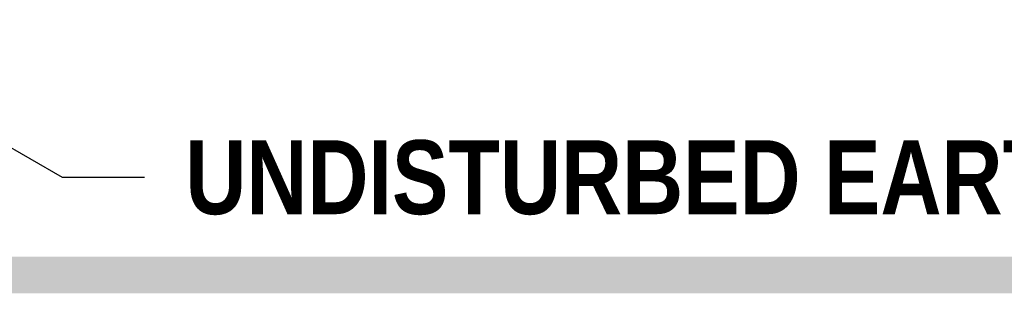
# Model space of a CAD drawing. Extents: x -4.5 to 4, y -4.5 to 6.5.
# Tile 167 of 173: x 2.167 to 3.247, y -2.457 to -2.158. Entities that reach past the tile are written whole.
import ezdxf

# ---------------------------------------------------------------- set-up
doc = ezdxf.new("R2010")
doc.units = 0
doc.header["$MEASUREMENT"] = 0
doc.layers.add('BORDER', color=7, linetype='CONTINUOUS')
doc.layers.add('DIMENSIONS', color=7, linetype='CONTINUOUS')
doc.styles.add('TECHNICAL', font='techb___.ttf')
doc.dimstyles.get("Standard").update_dxf_attribs({"dimtxt": 0.18, "dimasz": 0.18, "dimexe": 0.18, "dimexo": 0.0625, "dimgap": 0.09, "dimtad": 0, "dimtih": 1, "dimtoh": 1, "dimdec": 4, "dimzin": 0, "dimdsep": 46, "dimtxsty": 'Standard', "dimcen": 0.09, "dimadec": 0, "dimazin": 0, "dimtfac": 1, "dimtdec": 4, "dimtofl": 0, "dimtmove": 0, "dimatfit": 3, "dimfxl": 1, "dimtolj": 1, "dimtzin": 0, "dimarcsym": 0})

msp = doc.modelspace()

# ---------------------------------------------------------------- linework, layer by layer
at = {"layer": 'BORDER', "const_width": 0.04}
msp.add_lwpolyline([(-3.89125, -2.4374), (3.60875, -2.4374)], dxfattribs=at)

# ---------------------------------------------------------------- texts
at = {"layer": 'DIMENSIONS', "color": 7, "insert": (2.3485, -2.2897), "char_height": 0.081, "attachment_point": 1, "style": 'TECHNICAL'}
msp.add_mtext('UNDISTURBED EARTH', dxfattribs=at)

# ---------------------------------------------------------------- leaders
at = {"layer": 'DIMENSIONS', "annotation_type": 0, "has_hookline": 1, "hookline_direction": 0, "text_width": 1.13886}
msp.add_leader([(1.91194, -2.15758), (2.2135, -2.3302), (2.3035, -2.3302)], dimstyle='Standard', override={"dimscale": 0.5, "dimtxsty": 'TECHNICAL', "dimclrt": 7}, dxfattribs=at)

doc.saveas('drawing.dxf')
